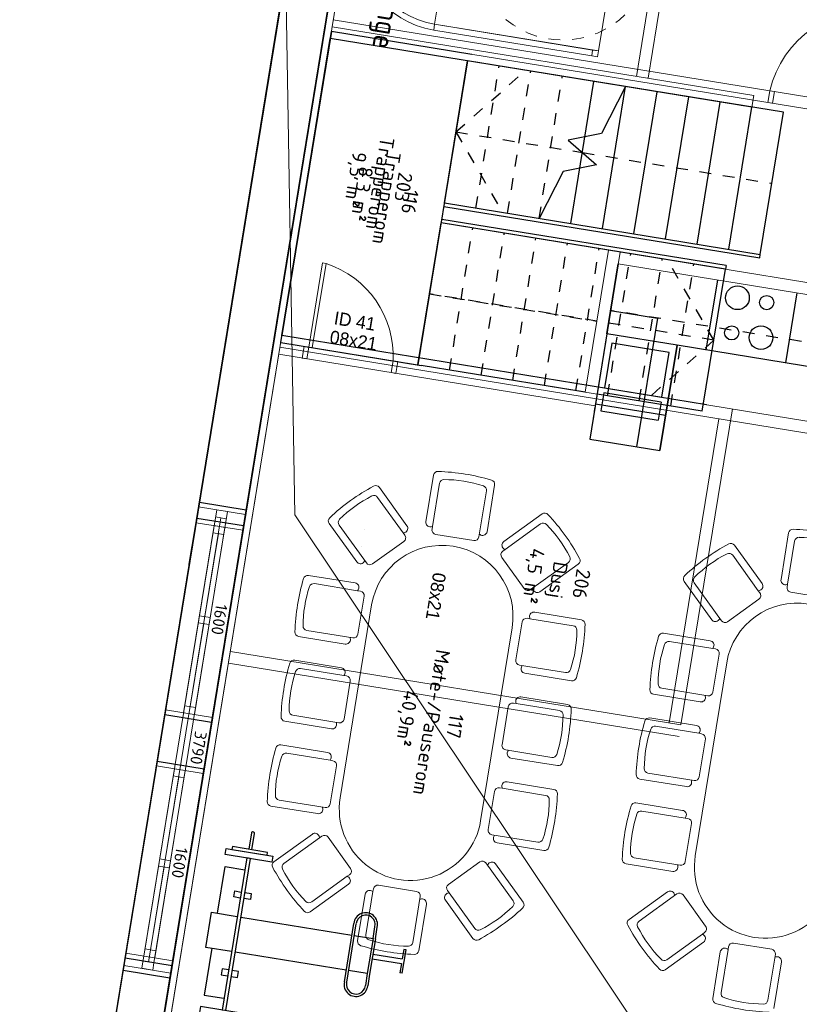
# Model space of a CAD drawing. Header units: metres. Extents: x 0 to 385757, y 0 to 6885278.
# Tile 60 of 108: x 308668.38 to 308674.96, y 6884457.21 to 6884465.52. Entities that reach past the tile are written whole.
import ezdxf

# ---------------------------------------------------------------- set-up
doc = ezdxf.new("R2010")
doc.units = ezdxf.units.M
for name, pattern in [('ACISOTGL', [3, 2, -1]), ('DASHED', [19.05, 12.7, -6.35]), ('HIDDEN', [0.375, 0.25, -0.125])]:
    doc.linetypes.add(name, pattern=pattern)
for name, color, linetype in [('1', 1, 'Continuous'), ('Innredning', 174, 'Continuous'), ('Tekst', 250, 'Continuous')]:
    doc.layers.add(name, color=color, linetype=linetype)
for name, color, linetype, lineweight in [('315-Utstyr for sanitærinstallasjoner', 150, 'Continuous', 9), ('Doors', 5, 'Continuous', 20), ('Fittings_ Innréttingar', 8, 'Continuous', 15), ('inside wall', 1, 'Continuous', 20), ('K--DI---Høydekurve-KURVE', 8, 'Continuous', 9), ('Skjulte linjer', 5, 'HIDDEN', 18), ('Windows', 7, 'Continuous', 20)]:
    doc.layers.add(name, color=color, linetype=linetype, lineweight=lineweight)
doc.styles.get("Standard").update_dxf_attribs({"font": 'isocpeur.ttf'})

# ---------------------------------------------------------------- blocks, each defined once
blk = doc.blocks.new('innerdør 80')
at = {"layer": 'Doors', "color": 5}
for p, q in [((0, 800), (0, 760)), ((100, 800), (0, 800)), ((0, 760), (100, 760)), ((100, 760), (100, 800)), ((0, 40), (100, 40)), ((0, 0), (0, 40)), ((100, 0), (0, 0)), ((100, 70), (100, 40)), ((819.4, 70), (100, 70)), ((100, 40), (100, 0)), ((100, 40), (820, 40)), ((820, 40), (819.4, 70))]:
    blk.add_line(p, q, dxfattribs=at)
blk.add_arc((11.1, -52.8), 817.7, 8.638, 83.755, dxfattribs=at)
blk = doc.blocks.new('1Etasje')
for p, q in [((63069, 484471.4), (63069, 481771.4)), ((64283.9, 484471.4), (63069, 484471.4)), ((64283.9, 481771.4), (64283.9, 484471.4)), ((64283.9, 481771.4), (64283.9, 484471.4)), ((64313.9, 484471.4), (64283.9, 484471.4)), ((64313.9, 481771.4), (64313.9, 484471.4)), ((63069, 484201.4), (63069, 480598.4)), ((64283.9, 484201.4), (63069, 484201.4)), ((63069, 484201.4), (63069, 481771.4)), ((64283.9, 484201.4), (63069, 484201.4)), ((64283.9, 484201.4), (63069, 484201.4)), ((64424.2, 484201.4), (64424.2, 481771.4)), ((64424.2, 484201.4), (64454.2, 484201.4)), ((64283.9, 483931.4), (63069, 483931.4)), ((64283.9, 483931.4), (63069, 483931.4)), ((64283.9, 483661.4), (63069, 483661.4)), ((64283.9, 483661.4), (63069, 483661.4)), ((64283.9, 483391.4), (63069, 483391.4)), ((64283.9, 483391.4), (63069, 483391.4)), ((64454.2, 483201.4), (64454.2, 481771.4)), ((65669, 483201.4), (65669, 481798.4)), ((64283.9, 483121.4), (63069, 483121.4)), ((64283.9, 483121.4), (63069, 483121.4)), ((63069, 483121.4), (63492.4, 482986.4)), ((63492.4, 482986.4), (63592.4, 482717.6)), ((63592.4, 482717.6), (63760.6, 482986.4)), ((63760.6, 482986.4), (63860.6, 482717.6)), ((64283.9, 482851.4), (63069, 482851.4)), ((64283.9, 482851.4), (63069, 482851.4)), ((63860.6, 482717.6), (64283.9, 482581.4)), ((65669, 480598.4), (65669, 481798.4)), ((65669, 480598.4), (65669, 481798.4)), ((63069, 481771.4), (65669, 481771.4)), ((64283.9, 481771.4), (63069, 481771.4)), ((63069, 481771.4), (65669, 481771.4)), ((64283.9, 481771.4), (63069, 481771.4)), ((65669, 481771.4), (64454.2, 481771.4)), ((65669, 481771.4), (64454.2, 481771.4)), ((54889.2, 480538.4), (76539.2, 480538.4)), ((65669, 480598.4), (63069, 480598.4)), ((54489.2, 480138.4), (76539.2, 480138.4))]:
    blk.add_line(p, q)
at = {"transparency": 33554457}
for p, q in [((65669, 484201.4), (64454.2, 484201.4)), ((64454.2, 484201.4), (64454.2, 481771.4)), ((65669, 484201.4), (65669, 483301.4))]:
    blk.add_line(p, q, dxfattribs=at)
at = {"linetype": 'ACISOTGL', "ltscale": 50, "transparency": 33554457}
for p, q in [((65061.6, 484201.4), (64511.6, 483751.4)), ((65061.6, 484201.4), (65061.6, 481771.4)), ((65061.6, 484201.4), (65611.6, 483751.4)), ((65669, 483931.4), (64454.2, 483931.4)), ((65669, 483931.4), (64454.2, 483931.4)), ((65669, 483661.4), (64454.2, 483661.4)), ((65669, 483661.4), (64454.2, 483661.4)), ((65669, 483391.4), (64454.2, 483391.4)), ((65669, 483391.4), (64454.2, 483391.4))]:
    blk.add_line(p, q, dxfattribs=at)
at = {"linetype": 'ACISOTGL', "ltscale": 50}
for p, q in [((65061.6, 481771.4), (65062, 483202)), ((65669, 483121.4), (64454.2, 483121.4)), ((65669, 483121.4), (64454.2, 483121.4)), ((63676.5, 481771.4), (63676.5, 482852)), ((65669, 482851.4), (64454.2, 482851.4)), ((65669, 482851.4), (64454.2, 482851.4)), ((64283.9, 482581.4), (63069, 482581.4)), ((64283.9, 482581.4), (63069, 482581.4)), ((65669, 482581.4), (64454.2, 482581.4)), ((65669, 482581.4), (64454.2, 482581.4)), ((64283.9, 482311.4), (63069, 482311.4)), ((64283.9, 482311.4), (63069, 482311.4)), ((65669, 482311.4), (64454.2, 482311.4)), ((65669, 482311.4), (64454.2, 482311.4)), ((63676.5, 481771.4), (63126.5, 482221.4)), ((63676.5, 481771.4), (64226.5, 482221.4)), ((64283.9, 482041.4), (63069, 482041.4)), ((64283.9, 482041.4), (63069, 482041.4)), ((65669, 482041.4), (64454.2, 482041.4))]:
    blk.add_line(p, q, dxfattribs=at)
at = {"linetype": 'ACISOTGL', "ltscale": 50, "transparency": 33554483}
blk.add_line((65061.6, 483201.4), (65061.6, 481771.4), dxfattribs=at)
at = {"layer": 'Doors', "color": 5}
for p, q in [((63069, 484071), (63069, 484111)), ((65822.5, 483301.4), (65792.5, 483301.4))]:
    blk.add_line(p, q, dxfattribs=at)
at = {"layer": 'Fittings_ Innréttingar'}
for p, q in [((70148.2, 485606.9), (70546.9, 485606.9)), ((70487.2, 485546), (70093.8, 485546)), ((67056.3, 485508.5), (67056.3, 485183.2)), ((70056.3, 485508.5), (70056.3, 485183.2)), ((66995.4, 485145.7), (66625.4, 485145.7)), ((67018.8, 485145.7), (66995.4, 485145.7)), ((70093.8, 485145.7), (70117.3, 485145.7)), ((70117.3, 485145.7), (70487.2, 485145.7)), ((66565.7, 485084.7), (66964.5, 485084.7)), ((70546.9, 485084.7), (70148.2, 485084.7)), ((66741.5, 484650.2), (67023.5, 484932.2)), ((67088.4, 484911), (66826.8, 484649.4)), ((67105, 484927.5), (67088.4, 484911)), ((67388, 484697.5), (67158, 484927.5)), ((69724.7, 484697.5), (69954.7, 484927.5)), ((70007.7, 484927.5), (70024.3, 484911)), ((70024.3, 484911), (70285.9, 484649.4)), ((70371.2, 484650.2), (70089.2, 484932.2)), ((67731.3, 484745.8), (69381.3, 484745.8)), ((67109.8, 484366.3), (67388, 484644.5)), ((67631.2, 484633.3), (67631.2, 484609.9)), ((67631.2, 484609.9), (67631.2, 484239.9)), ((67994, 484670.8), (67668.7, 484670.8)), ((68031.5, 484239.9), (68031.5, 484633.3)), ((68356.2, 484633.3), (68356.2, 484609.9)), ((68356.2, 484609.9), (68356.2, 484239.9)), ((68719, 484670.8), (68393.7, 484670.8)), ((68756.5, 484239.9), (68756.5, 484633.3)), ((69081.2, 484633.3), (69081.2, 484609.9)), ((69081.2, 484609.9), (69081.2, 484239.9)), ((69444, 484670.8), (69118.7, 484670.8)), ((69481.5, 484239.9), (69481.5, 484633.3)), ((70002.8, 484366.3), (69724.7, 484644.5)), ((67392.7, 484563), (67110.7, 484281)), ((67570.3, 484180.2), (67570.3, 484579)), ((68092.4, 484579), (68092.4, 484180.2)), ((68295.3, 484180.2), (68295.3, 484579)), ((68817.4, 484579), (68817.4, 484180.2)), ((69020.3, 484180.2), (69020.3, 484579)), ((69542.4, 484579), (69542.4, 484180.2)), ((69720, 484563), (70002, 484281)), ((67570.3, 483477.2), (67570.3, 483078.4)), ((68092.4, 483078.4), (68092.4, 483477.2)), ((68295.3, 483477.2), (68295.3, 483078.4)), ((68817.4, 483078.4), (68817.4, 483477.2)), ((69020.3, 483477.2), (69020.3, 483078.4)), ((69542.4, 483078.4), (69542.4, 483477.2)), ((67392.7, 483094.4), (67110.7, 483376.4)), ((67631.2, 483047.5), (67631.2, 483417.5)), ((68031.5, 483417.5), (68031.5, 483024.1)), ((68356.2, 483047.5), (68356.2, 483417.5)), ((68756.5, 483417.5), (68756.5, 483024.1)), ((69081.2, 483047.5), (69081.2, 483417.5)), ((69481.5, 483417.5), (69481.5, 483024.1)), ((69720, 483094.4), (70002, 483376.4)), ((67109.8, 483291.1), (67388, 483012.9)), ((70002.8, 483291.1), (69724.7, 483012.9)), ((67631.2, 483024.1), (67631.2, 483047.5)), ((68356.2, 483024.1), (68356.2, 483047.5)), ((69081.2, 483024.1), (69081.2, 483047.5)), ((66741.5, 483007.2), (67023.5, 482725.2)), ((67088.4, 482746.4), (66826.8, 483008)), ((67388, 482959.9), (67158, 482729.9)), ((67994, 482986.6), (67668.7, 482986.6)), ((68719, 482986.6), (68393.7, 482986.6)), ((69444, 482986.6), (69118.7, 482986.6)), ((69724.7, 482959.9), (69954.7, 482729.9)), ((70024.3, 482746.4), (70285.9, 483008)), ((70371.2, 483007.2), (70089.2, 482725.2)), ((69381.3, 482911.6), (67731.3, 482911.6)), ((67105, 482729.9), (67088.4, 482746.4)), ((70007.7, 482729.9), (70024.3, 482746.4)), ((66964.5, 482572.6), (66565.7, 482572.6)), ((70148.2, 482572.6), (70546.9, 482572.6)), ((66625.4, 482511.7), (67018.8, 482511.7)), ((67056.3, 482474.2), (67056.3, 482148.9)), ((70056.3, 482474.2), (70056.3, 482148.9)), ((70487.2, 482511.7), (70093.8, 482511.7)), ((66565.7, 482050.5), (66964.5, 482050.5)), ((66995.4, 482111.4), (66625.4, 482111.4)), ((67018.8, 482111.4), (66995.4, 482111.4)), ((70093.8, 482111.4), (70117.3, 482111.4)), ((70117.3, 482111.4), (70487.2, 482111.4)), ((70546.9, 482050.5), (70148.2, 482050.5)), ((66741.5, 481616), (67023.5, 481898)), ((67088.4, 481876.7), (66826.8, 481615.1)), ((67105, 481893.3), (67088.4, 481876.7)), ((67388, 481663.3), (67158, 481893.3)), ((69724.7, 481663.3), (69954.7, 481893.3)), ((70007.7, 481893.3), (70024.3, 481876.7)), ((70024.3, 481876.7), (70285.9, 481615.1)), ((70371.2, 481616), (70089.2, 481898)), ((67731.3, 481711.6), (69381.3, 481711.6)), ((67994, 481636.6), (67668.7, 481636.6)), ((68719, 481636.6), (68393.7, 481636.6)), ((69444, 481636.6), (69118.7, 481636.6)), ((67109.8, 481332.1), (67388, 481610.2)), ((67570.3, 481146), (67570.3, 481544.7)), ((67631.2, 481599.1), (67631.2, 481575.6)), ((67631.2, 481575.6), (67631.2, 481205.7)), ((68031.5, 481205.7), (68031.5, 481599.1)), ((68092.4, 481544.7), (68092.4, 481146)), ((68295.3, 481146), (68295.3, 481544.7)), ((68356.2, 481599.1), (68356.2, 481575.6)), ((68356.2, 481575.6), (68356.2, 481205.7)), ((68756.5, 481205.7), (68756.5, 481599.1)), ((68817.4, 481544.7), (68817.4, 481146)), ((69020.3, 481146), (69020.3, 481544.7)), ((69081.2, 481599.1), (69081.2, 481575.6)), ((69081.2, 481575.6), (69081.2, 481205.7)), ((69481.5, 481205.7), (69481.5, 481599.1)), ((69542.4, 481544.7), (69542.4, 481146)), ((70002.8, 481332.1), (69724.7, 481610.2)), ((67392.7, 481528.7), (67110.7, 481246.8)), ((69720, 481528.7), (70002, 481246.8))]:
    blk.add_line(p, q, dxfattribs=at)
for centre, radius, start, end in [((67731.3, 485345.8), 600, 90, 270), ((69381.3, 485345.8), 600, 270, 90), ((70148.2, 485569.4), 37.5, 90, 194.46981), ((68341.2, 485345.8), 1827, 172.82279, 187.17721), ((70093.8, 485508.5), 37.5, 90, 180), ((70175.4, 485576.4), 65.6, 194.46981, 207.6573), ((70487.2, 485508.5), 37.5, 8.99689, 90), ((68771.5, 485345.8), 1827, 352.82279, 7.17721), ((67652.7, 485345.8), 1077.5, 171.00311, 188.99689), ((69460, 485345.8), 1077.5, 351.00311, 8.99689), ((66565.7, 485122.2), 37.5, 187.17721, 270), ((66625.4, 485183.2), 37.5, 188.99689, 270), ((66964.5, 485122.2), 37.5, 270, 14.46981), ((66937.3, 485115.2), 65.6, 14.46981, 27.6573), ((67018.8, 485183.2), 37.5, 270, 0), ((70093.8, 485183.2), 37.5, 180, 270), ((70148.2, 485122.2), 37.5, 165.53019, 270), ((70175.4, 485115.2), 65.6, 152.3427, 165.53019), ((70487.2, 485183.2), 37.5, 270, 351.00311), ((70546.9, 485122.2), 37.5, 270, 352.82279), ((67050, 484905.7), 37.5, 30.53019, 135), ((70062.7, 484905.7), 37.5, 45, 149.46981), ((67025.8, 484891.4), 65.6, 17.3427, 30.53019), ((67131.5, 484901), 37.5, 45, 135), ((69981.2, 484901), 37.5, 45, 135), ((70086.9, 484891.4), 65.6, 149.46981, 162.6573), ((67361.5, 484671), 37.5, 315, 45), ((69751.2, 484671), 37.5, 135, 225), ((66768, 484623.7), 37.5, 135, 217.82279), ((66853.3, 484622.8), 37.5, 135, 216.00311), ((67351.9, 484565.3), 65.6, 59.46981, 72.6573), ((67366.2, 484589.5), 37.5, 315, 59.46981), ((67607.8, 484579), 37.5, 75.53019, 180), ((67600.7, 484551.7), 65.6, 62.3427, 75.53019), ((67668.7, 484633.3), 37.5, 90, 180), ((67994, 484633.3), 37.5, 0, 90), ((68061.9, 484551.7), 65.6, 104.46981, 117.6573), ((68054.9, 484579), 37.5, 0, 104.46981), ((68332.8, 484579), 37.5, 75.53019, 180), ((68325.7, 484551.7), 65.6, 62.3427, 75.53019), ((68393.7, 484633.3), 37.5, 90, 180), ((68719, 484633.3), 37.5, 0, 90), ((68786.9, 484551.7), 65.6, 104.46981, 117.6573), ((68779.9, 484579), 37.5, 0, 104.46981), ((69057.8, 484579), 37.5, 75.53019, 180), ((69050.7, 484551.7), 65.6, 62.3427, 75.53019), ((69118.7, 484633.3), 37.5, 90, 180), ((69444, 484633.3), 37.5, 0, 90), ((69511.9, 484551.7), 65.6, 104.46981, 117.6573), ((69504.9, 484579), 37.5, 0, 104.46981), ((69746.5, 484589.5), 37.5, 120.53019, 225), ((69760.8, 484565.3), 65.6, 107.3427, 120.53019), ((70259.3, 484622.8), 37.5, 323.99689, 45), ((70344.7, 484623.7), 37.5, 322.17721, 45), ((68181.5, 485721.1), 1827, 217.82279, 232.17721), ((67694.7, 485234.2), 1077.5, 216.00311, 233.99689), ((69418, 485234.2), 1077.5, 306.00311, 323.99689), ((68931.1, 485721.1), 1827, 307.82279, 322.17721), ((67083.3, 484392.8), 37.5, 233.99689, 315), ((70029.3, 484392.8), 37.5, 225, 306.00311), ((67084.2, 484307.5), 37.5, 232.17721, 315), ((70028.5, 484307.5), 37.5, 225, 307.82279), ((67668.7, 484239.9), 37.5, 180, 261.00311), ((67831.3, 485267.1), 1077.5, 261.00311, 278.99689), ((67994, 484239.9), 37.5, 278.99689, 0), ((68393.7, 484239.9), 37.5, 180, 261.00311), ((68556.3, 485267.1), 1077.5, 261.00311, 278.99689), ((68719, 484239.9), 37.5, 278.99689, 0), ((69118.7, 484239.9), 37.5, 180, 261.00311), ((69281.3, 485267.1), 1077.5, 261.00311, 278.99689), ((69444, 484239.9), 37.5, 278.99689, 0), ((67607.8, 484180.2), 37.5, 180, 262.82279), ((67831.3, 485955.7), 1827, 262.82279, 277.17721), ((68054.9, 484180.2), 37.5, 277.17721, 0), ((68332.8, 484180.2), 37.5, 180, 262.82279), ((68556.3, 485955.7), 1827, 262.82279, 277.17721), ((68779.9, 484180.2), 37.5, 277.17721, 0), ((69057.8, 484180.2), 37.5, 180, 262.82279), ((69281.3, 485955.7), 1827, 262.82279, 277.17721), ((69504.9, 484180.2), 37.5, 277.17721, 0), ((67831.3, 481701.7), 1827, 82.82279, 97.17721), ((68556.3, 481701.7), 1827, 82.82279, 97.17721), ((69281.3, 481701.7), 1827, 82.82279, 97.17721), ((67607.8, 483477.2), 37.5, 97.17721, 180), ((67668.7, 483417.5), 37.5, 98.99689, 180), ((67831.3, 482390.2), 1077.5, 81.00311, 98.99689), ((67994, 483417.5), 37.5, 0, 81.00311), ((68054.9, 483477.2), 37.5, 0, 82.82279), ((68332.8, 483477.2), 37.5, 97.17721, 180), ((68393.7, 483417.5), 37.5, 98.99689, 180), ((68556.3, 482390.2), 1077.5, 81.00311, 98.99689), ((68719, 483417.5), 37.5, 0, 81.00311), ((68779.9, 483477.2), 37.5, 0, 82.82279), ((69057.8, 483477.2), 37.5, 97.17721, 180), ((69118.7, 483417.5), 37.5, 98.99689, 180), ((69281.3, 482390.2), 1077.5, 81.00311, 98.99689), ((69444, 483417.5), 37.5, 0, 81.00311), ((69504.9, 483477.2), 37.5, 0, 82.82279), ((68181.5, 481936.3), 1827, 127.82279, 142.17721), ((67084.2, 483349.9), 37.5, 45, 127.82279), ((70028.5, 483349.9), 37.5, 52.17721, 135), ((68931.1, 481936.3), 1827, 37.82279, 52.17721), ((67694.7, 482423.2), 1077.5, 126.00311, 143.99689), ((67083.3, 483264.5), 37.5, 45, 126.00311), ((70029.3, 483264.5), 37.5, 53.99689, 135), ((69418, 482423.2), 1077.5, 36.00311, 53.99689), ((66768, 483033.7), 37.5, 142.17721, 225), ((66853.3, 483034.5), 37.5, 143.99689, 225), ((67351.9, 483092.1), 65.6, 287.3427, 300.53019), ((67366.2, 483067.9), 37.5, 300.53019, 45), ((67607.8, 483078.4), 37.5, 180, 284.46981), ((67600.7, 483105.6), 65.6, 284.46981, 297.6573), ((68061.9, 483105.6), 65.6, 242.3427, 255.53019), ((68054.9, 483078.4), 37.5, 255.53019, 0), ((68332.8, 483078.4), 37.5, 180, 284.46981), ((68325.7, 483105.6), 65.6, 284.46981, 297.6573), ((68786.9, 483105.6), 65.6, 242.3427, 255.53019), ((68779.9, 483078.4), 37.5, 255.53019, 0), ((69057.8, 483078.4), 37.5, 180, 284.46981), ((69050.7, 483105.6), 65.6, 284.46981, 297.6573), ((69511.9, 483105.6), 65.6, 242.3427, 255.53019), ((69504.9, 483078.4), 37.5, 255.53019, 0), ((69746.5, 483067.9), 37.5, 135, 239.46981), ((69760.8, 483092.1), 65.6, 239.46981, 252.6573), ((70259.3, 483034.5), 37.5, 315, 36.00311), ((70344.7, 483033.7), 37.5, 315, 37.82279), ((67361.5, 482986.4), 37.5, 315, 45), ((67668.7, 483024.1), 37.5, 180, 270), ((67994, 483024.1), 37.5, 270, 0), ((68393.7, 483024.1), 37.5, 180, 270), ((68719, 483024.1), 37.5, 270, 0), ((69118.7, 483024.1), 37.5, 180, 270), ((69444, 483024.1), 37.5, 270, 0), ((69751.2, 482986.4), 37.5, 135, 225), ((67731.3, 482311.6), 600, 90, 270), ((69381.3, 482311.6), 600, 270, 90), ((67050, 482751.7), 37.5, 225, 329.46981), ((67025.8, 482766), 65.6, 329.46981, 342.6573), ((67131.5, 482756.4), 37.5, 225, 315), ((69981.2, 482756.4), 37.5, 225, 315), ((70086.9, 482766), 65.6, 197.3427, 210.53019), ((70062.7, 482751.7), 37.5, 210.53019, 315), ((68341.2, 482311.6), 1827, 172.82279, 187.17721), ((66565.7, 482535.1), 37.5, 90, 172.82279), ((66964.5, 482535.1), 37.5, 345.53019, 90), ((70148.2, 482535.1), 37.5, 90, 194.46981), ((70546.9, 482535.1), 37.5, 7.17721, 90), ((68771.5, 482311.6), 1827, 352.82279, 7.17721), ((67652.7, 482311.6), 1077.5, 171.00311, 188.99689), ((66625.4, 482474.2), 37.5, 90, 171.00311), ((66937.3, 482542.2), 65.6, 332.3427, 345.53019), ((67018.8, 482474.2), 37.5, 0, 90), ((70093.8, 482474.2), 37.5, 90, 180), ((70175.4, 482542.2), 65.6, 194.46981, 207.6573), ((70487.2, 482474.2), 37.5, 8.99689, 90), ((69460, 482311.6), 1077.5, 351.00311, 8.99689), ((66625.4, 482148.9), 37.5, 188.99689, 270), ((67018.8, 482148.9), 37.5, 270, 0), ((70093.8, 482148.9), 37.5, 180, 270), ((70487.2, 482148.9), 37.5, 270, 351.00311), ((66565.7, 482088), 37.5, 187.17721, 270), ((66964.5, 482088), 37.5, 270, 14.46981), ((66937.3, 482081), 65.6, 14.46981, 27.6573), ((70148.2, 482088), 37.5, 165.53019, 270), ((70175.4, 482081), 65.6, 152.3427, 165.53019), ((70546.9, 482088), 37.5, 270, 352.82279), ((67050, 481871.4), 37.5, 30.53019, 135), ((67025.8, 481857.1), 65.6, 17.3427, 30.53019), ((67131.5, 481866.8), 37.5, 45, 135), ((69981.2, 481866.8), 37.5, 45, 135), ((70086.9, 481857.1), 65.6, 149.46981, 162.6573), ((70062.7, 481871.4), 37.5, 45, 149.46981), ((67361.5, 481636.8), 37.5, 315, 45), ((67668.7, 481599.1), 37.5, 90, 180), ((67994, 481599.1), 37.5, 0, 90), ((68393.7, 481599.1), 37.5, 90, 180), ((68719, 481599.1), 37.5, 0, 90), ((69118.7, 481599.1), 37.5, 90, 180), ((69444, 481599.1), 37.5, 0, 90), ((69751.2, 481636.8), 37.5, 135, 225), ((66768, 481589.5), 37.5, 135, 217.82279), ((68181.5, 482686.8), 1827, 217.82279, 232.17721), ((66853.3, 481588.6), 37.5, 135, 216.00311), ((67694.7, 482199.9), 1077.5, 216.00311, 233.99689), ((67351.9, 481531), 65.6, 59.46981, 72.6573), ((67366.2, 481555.3), 37.5, 315, 59.46981), ((67607.8, 481544.7), 37.5, 75.53019, 180), ((67600.7, 481517.5), 65.6, 62.3427, 75.53019), ((68061.9, 481517.5), 65.6, 104.46981, 117.6573), ((68054.9, 481544.7), 37.5, 0, 104.46981), ((68332.8, 481544.7), 37.5, 75.53019, 180), ((68325.7, 481517.5), 65.6, 62.3427, 75.53019), ((68786.9, 481517.5), 65.6, 104.46981, 117.6573), ((68779.9, 481544.7), 37.5, 0, 104.46981), ((69057.8, 481544.7), 37.5, 75.53019, 180), ((69050.7, 481517.5), 65.6, 62.3427, 75.53019), ((69511.9, 481517.5), 65.6, 104.46981, 117.6573), ((69504.9, 481544.7), 37.5, 0, 104.46981), ((69746.5, 481555.3), 37.5, 120.53019, 225), ((69760.8, 481531), 65.6, 107.3427, 120.53019), ((69418, 482199.9), 1077.5, 306.00311, 323.99689), ((68931.1, 482686.8), 1827, 307.82279, 322.17721), ((70259.3, 481588.6), 37.5, 323.99689, 45), ((70344.7, 481589.5), 37.5, 322.17721, 45), ((67083.3, 481358.6), 37.5, 233.99689, 315), ((70029.3, 481358.6), 37.5, 225, 306.00311), ((67084.2, 481273.3), 37.5, 232.17721, 315), ((67668.7, 481205.7), 37.5, 180, 261.00311), ((67994, 481205.7), 37.5, 278.99689, 0), ((68393.7, 481205.7), 37.5, 180, 261.00311), ((68719, 481205.7), 37.5, 278.99689, 0), ((69118.7, 481205.7), 37.5, 180, 261.00311), ((69444, 481205.7), 37.5, 278.99689, 0), ((70028.5, 481273.3), 37.5, 225, 307.82279), ((67607.8, 481146), 37.5, 180, 262.82279), ((67831.3, 482232.9), 1077.5, 261.00311, 278.99689), ((68054.9, 481146), 37.5, 277.17721, 0), ((68332.8, 481146), 37.5, 180, 262.82279), ((68556.3, 482232.9), 1077.5, 261.00311, 278.99689), ((68779.9, 481146), 37.5, 277.17721, 0), ((69057.8, 481146), 37.5, 180, 262.82279), ((69281.3, 482232.9), 1077.5, 261.00311, 278.99689), ((69504.9, 481146), 37.5, 277.17721, 0), ((67831.3, 482921.4), 1827, 262.82279, 277.17721), ((68556.3, 482921.4), 1827, 262.82279, 277.17721), ((69281.3, 482921.4), 1827, 262.82279, 277.17721)]:
    blk.add_arc(centre, radius, start, end, dxfattribs=at)
at = {"layer": 'Innredning'}
for p, q in [((65154, 485731.4), (65154, 483901.4)), ((65154, 484831.4), (64554.2, 484831.4)), ((65154, 484151.4), (64554.3, 484151.4)), ((65154, 483901.4), (66054, 483901.4)), ((65154, 483901.4), (65154, 483301.4)), ((65754, 483901.4), (65754, 483301.4)), ((65607.2, 483846.4), (65224.7, 483846.4)), ((65224.7, 483846.4), (65224.7, 483356.3)), ((65607.2, 483356.3), (65607.2, 483846.4)), ((65650.4, 483846.4), (65804, 483846.4)), ((65650.4, 483846.4), (65650.4, 483356.3)), ((65804, 483356.3), (65804, 483846.4)), ((64954.1, 483301.4), (64954.1, 483701.4)), ((64954.1, 483701.4), (66054, 483701.4)), ((65154, 483301.4), (64554.2, 483301.4)), ((64554.2, 483301.4), (66054, 483301.4)), ((65154, 483301.4), (65154, 483301.4)), ((65224.7, 483356.3), (65607.2, 483356.3)), ((65650.4, 483356.3), (65804, 483356.3))]:
    blk.add_line(p, q, dxfattribs=at)
at = {"layer": 'Innredning', "linetype": 'DASHED'}
blk.add_line((64954.1, 485131.4), (64954.1, 483301.4), dxfattribs=at)
at = {"layer": 'Innredning'}
blk.add_lwpolyline([(65154, 483901.4), (65154, 483301.4), (66054, 483301.4), (66054, 483901.4)], close=True, dxfattribs=at)
for centre, radius in [((64676.7, 484589.7), 60), ((64976.7, 484589.7), 100), ((64676.7, 484339.7), 100), ((64976.7, 484339.7), 60)]:
    blk.add_circle(centre, radius, dxfattribs=at)
at = {"layer": 'inside wall'}
for p, q in [((64454.2, 483201.4), (64454.2, 487098.1)), ((64554.2, 483301.4), (64554.2, 487098.1)), ((62969, 484201.4), (62969, 480598.4)), ((63069, 484201.4), (62969, 484201.4)), ((54949.2, 483298.4), (62969, 483298.4)), ((65769, 483301.4), (64454.2, 483301.4)), ((65669, 483301.4), (65669, 480598.4)), ((65769, 483301.4), (65769, 480598.4)), ((57549.2, 483198.4), (62969, 483198.4)), ((65669, 483201.4), (64454.2, 483201.4)), ((62869, 481586.4), (62869, 481586.4)), ((54949.2, 480598.4), (76139.2, 480598.4))]:
    blk.add_line(p, q, dxfattribs=at)
at = {"layer": 'Skjulte linjer', "lineweight": -2}
blk.add_line((63676.5, 482852), (63676.5, 484471.4), dxfattribs=at)
at = {"layer": 'Skjulte linjer'}
blk.add_circle((62025.8, 482416.4), 750, dxfattribs=at)
at = {"layer": 'Windows', "color": 7, "lineweight": -2}
for p, q in [((67244, 480138.4), (67244, 480538.4)), ((68924, 480138.4), (68924, 480538.4)), ((69324, 480138.4), (69324, 480538.4)), ((71004, 480138.4), (71004, 480538.4))]:
    blk.add_line(p, q, dxfattribs=at)
at = {"layer": 'Windows'}
for p, q in [((67244, 480538.4), (68924, 480538.4)), ((67284, 480138.4), (67284, 480538.4)), ((68884, 480138.4), (68884, 480538.4)), ((69324, 480538.4), (71004, 480538.4)), ((69364, 480138.4), (69364, 480538.4)), ((70964, 480138.4), (70964, 480538.4)), ((68884, 480384.4), (67284, 480384.4)), ((67284, 480384.4), (67284, 480292.4)), ((67344.5, 480384.4), (67344.5, 480292.4)), ((68053.8, 480384.4), (68053.8, 480292.4)), ((68114.3, 480292.4), (68114.3, 480384.4)), ((68823.5, 480384.4), (68823.5, 480292.4)), ((68884, 480384.4), (68823.5, 480384.4)), ((68823.5, 480384.4), (68884, 480384.4)), ((68884, 480292.4), (68884, 480384.4)), ((70964, 480384.4), (69364, 480384.4)), ((69364, 480384.4), (69364, 480292.4)), ((69424.5, 480384.4), (69424.5, 480292.4)), ((70133.8, 480384.4), (70133.8, 480292.4)), ((70194.3, 480292.4), (70194.3, 480384.4)), ((70903.5, 480384.4), (70903.5, 480292.4)), ((70964, 480384.4), (70903.5, 480384.4)), ((70903.5, 480384.4), (70964, 480384.4)), ((70964, 480292.4), (70964, 480384.4)), ((67284, 480292.4), (68884, 480292.4)), ((68053.8, 480338.4), (67344.5, 480338.4)), ((68823.5, 480338.4), (68114.3, 480338.4)), ((69364, 480292.4), (70964, 480292.4)), ((70133.8, 480338.4), (69424.5, 480338.4)), ((70903.5, 480338.4), (70194.3, 480338.4)), ((67244, 480138.4), (68924, 480138.4)), ((69324, 480138.4), (71004, 480138.4))]:
    blk.add_line(p, q, dxfattribs=at)
at = {"linetype": 'DASHED', "xscale": -1}
blk.add_blockref('innerdør 80', (65769, 480798.4), dxfattribs=at)
at = {"layer": 'Doors', "color": 5, "char_height": 110, "attachment_point": 1, "rotation": 90}
for s, insert, width in [('{\\fComic Sans MS|b0|i0|c0|p66;08x21}', (65497.5, 481001.1), 286.702), ('\\fComic Sans MS|b0|i0;ID 41', (65334, 481011.1), 444.552)]:
    blk.add_mtext(s, dxfattribs=dict(at, insert=insert, width=width))
at = {"layer": 'Tekst', "char_height": 120, "attachment_point": 1}
for s, width, insert in [('\\pxqc;117\\PMøte-/Pauserom\\P40,9m{\\H1.08333x;²}', 1455.513, (67900, 482630)), ('\\pxqc;116\\PTrapperom\\P8,3 m{\\H1.08333x;²}', 863.069, (63889.9, 481543.3))]:
    blk.add_mtext_dynamic_manual_height_columns(s, width=width, gutter_width=500, heights=[0], dxfattribs=dict(at, insert=insert))
at = {"layer": 'Windows', "char_height": 100, "attachment_point": 1}
for insert in [(67929, 480513.4), (70009, 480513.4)]:
    blk.add_mtext_dynamic_manual_height_columns('1600', width=10, gutter_width=500, heights=[0], dxfattribs=dict(at, insert=insert))
blk = doc.blocks.new('Kjeller56456456')
for points in [[(6776.2, 495138.4), (28826.2, 495138.4), (28826.2, 480138.4), (6776.2, 480138.4)], [(7176.2, 494738.4), (28426.2, 494738.4), (28426.2, 480538.4), (7176.2, 480538.4)]]:
    blk.add_lwpolyline(points, close=True)
at = {"layer": '1'}
for p in [(19756.1, 480138.4), (19926.1, 480138.4)]:
    blk.add_line(p, (19606.1, 480138.4), dxfattribs=at)
at = {"layer": 'Windows'}
for p, q in [((19396.1, 480538.4), (23396.1, 480538.4)), ((19436.1, 480138.4), (19436.1, 480538.4)), ((23356.1, 480138.4), (23356.1, 480538.4)), ((23356.1, 480538.4), (23356.1, 480138.4)), ((23295.6, 480384.4), (19436.1, 480384.4)), ((19436.1, 480384.4), (19436.1, 480292.4)), ((19496.6, 480384.4), (19496.6, 480292.4)), ((23295.6, 480384.4), (23295.6, 480292.4)), ((23356.1, 480384.4), (23295.6, 480384.4)), ((23295.6, 480384.4), (23356.1, 480384.4)), ((23356.1, 480292.4), (23356.1, 480384.4)), ((19436.1, 480292.4), (23356.1, 480292.4)), ((23295.6, 480338.4), (19496.6, 480338.4)), ((19396.1, 480138.4), (23396.1, 480138.4)), ((19756.1, 480138.4), (20636.1, 480138.4))]:
    blk.add_line(p, q, dxfattribs=at)
at = {"layer": 'Windows', "color": 7, "lineweight": -2}
for p, q in [((19396.1, 480138.4), (19396.1, 480538.4)), ((23396.1, 480138.4), (23396.1, 480538.4))]:
    blk.add_line(p, q, dxfattribs=at)
at = {"layer": '315-Utstyr for sanitærinstallasjoner', "width": 0.9}
blk.add_text('el-skap avlaupspumpestasjon, tilbakeslagssikring klasse 5 med spyleslange', height=180, dxfattribs=at).set_placement((7710, 480960))
at = {"layer": 'Windows', "insert": (21301.1, 480513.4), "char_height": 100, "attachment_point": 1}
blk.add_mtext_dynamic_manual_height_columns('3790', width=10, gutter_width=500, heights=[0], dxfattribs=at)
blk = doc.blocks.new('A$C00400F56')
for p, q in [((50, 2150), (0, 2150)), ((0, 2150), (0, 2100)), ((1400, 2100), (0, 2100)), ((0, 2100), (0, 1400)), ((0, 2100), (50, 2100)), ((1400, 2150), (50, 2150)), ((50, 2150), (50, 2100)), ((50, 2100), (50, 2150)), ((50, 2100), (1400, 2100)), ((1400, 2150), (1400, 2100)), ((1400, 2100), (1400, 2150)), ((1400, 2100), (1400, 1400)), ((1400, 1400), (1400, 2100)), ((0, 1400), (1400, 1400)), ((1400, 1400), (2100, 1400)), ((1400, 0), (1400, 1400)), ((1400, 1400), (2100, 1400)), ((2100, 1400), (2100, 0)), ((2100, 1400), (2150, 1400)), ((2100, 50), (2100, 1400)), ((2100, 1400), (2150, 1400)), ((2150, 1400), (2150, 50)), ((763.2, 1129.1), (616.3, 982.1)), ((645.2, 953.2), (792.1, 1100.1)), ((830.6, 1138.6), (777.8, 1085.8)), ((616.3, 982.1), (645.2, 953.2)), ((1100.2, 791.6), (953.8, 645.3)), ((982.8, 616.3), (1129.7, 763.2)), ((1137.7, 829.1), (1085.6, 777)), ((953.8, 645.3), (982.8, 616.3)), ((2100, 50), (2150, 50)), ((2100, 0), (2100, 50)), ((2150, 50), (2100, 50)), ((2150, 50), (2150, 0)), ((2100, 0), (1400, 0)), ((2150, 0), (2100, 0))]:
    blk.add_line(p, q)
at = {"linetype": 'Continuous'}
for p, q in [((763.2, 1129.1), (792.1, 1100.1)), ((1100.6, 792.3), (1129.7, 763.2))]:
    blk.add_line(p, q, dxfattribs=at)
for centre, radius, start, end in [((1400, 1400), 750, 0, 90), ((1400, 1400), 700, 0, 90), ((1400, 1400), 700, 0, 90), ((700.1, 955.3), 54.9, 182.1618, 222.57171), ((955.9, 700.1), 54.9, 225.72261, 267.8382)]:
    blk.add_arc(centre, radius, start, end)
for centre, radius, start, end in [((887.3, 1043.7), 110.6, 49.0766, 120.83344), ((-131.5, -131.5), 1665.8, 40.9234, 49.0766), ((637.1, 867.7), 55.3, 35.24779, 215.10116), ((1043.7, 887.3), 110.6, 328.25658, 40.9234), ((625.5, 850), 36.2, 40.08724, 205.32125), ((1292.4, 1292.4), 836.2, 213.08993, 236.91007), ((1295.8, 1290.8), 766.3, 213.01124, 236.98876), ((1437.7, 1411.6), 912.7, 214.12864, 223.84333), ((1411.6, 1437.7), 912.7, 226.15667, 235.87136), ((867.7, 637), 55.3, 234.89884, 54.75221), ((855.7, 621.3), 35.2, 229.91276, 49.91276)]:
    blk.add_arc(centre, radius, start, end, dxfattribs=at)
blk = doc.blocks.new('Innedør')
at = {"layer": 'Doors', "color": 5}
for p, q in [((-256423.6, -97064.4), (-256423.6, -97024.4)), ((-256423.6, -97024.4), (-256323.6, -97024.4)), ((-256323.6, -97024.4), (-256323.6, -97064.4)), ((-256323.6, -97064.4), (-256423.6, -97064.4)), ((-256423.6, -97884.4), (-257243.6, -97884.4)), ((-257243, -97854.4), (-256423.6, -97854.4)), ((-256423.6, -97854.4), (-256423.6, -97884.4)), ((-256323.6, -97884.4), (-256423.6, -97884.4)), ((-256423.6, -97884.4), (-256423.6, -97924.4)), ((-256323.6, -97924.4), (-256323.6, -97884.4)), ((-256423.6, -97924.4), (-256323.6, -97924.4))]:
    blk.add_line(p, q, dxfattribs=at)
blk.add_arc((-256362.7, -97903.4), 881.1, 93.96337, 178.76448, dxfattribs=at)
blk = doc.blocks.new('A$C0D0E5E3C')
for p, q in [((725, 1670), (1025, 1670)), ((725, 1450), (725, 1670)), ((1025, 1670), (1025, 1450)), ((150, 1285), (150, 1585)), ((150, 1585), (175, 1585)), ((175, 1635), (175, 1235)), ((225, 1635), (175, 1635)), ((175, 1585), (175, 1285)), ((225, 1235), (225, 1635)), ((725, 1620), (325, 1620)), ((325, 1620), (325, 1450)), ((1025, 1620), (1425, 1620)), ((1425, 1620), (1425, 1450)), ((1525, 1235), (1525, 1635)), ((1525, 1635), (1575, 1635)), ((1575, 1635), (1575, 1235)), ((1600, 1585), (1575, 1585)), ((1575, 1585), (1575, 1285)), ((1600, 1285), (1600, 1585)), ((515.9, 1505.1), (515.9, 1450)), ((567.2, 1505.1), (515.9, 1505.1)), ((567.2, 1450), (567.2, 1505.1)), ((1182.8, 1505.1), (1234.1, 1505.1)), ((1182.8, 1450), (1182.8, 1505.1)), ((1234.1, 1505.1), (1234.1, 1450)), ((0, 1430), (0, 1435)), ((10, 1445), (150, 1445)), ((150, 1420), (10, 1420)), ((1525, 1450), (225, 1450)), ((225, 1420), (225, 1450)), ((1525, 1420), (225, 1420)), ((515.9, 1420), (515.9, 1364.1)), ((567.2, 1364.1), (567.2, 1420)), ((725, 470), (725, 1420)), ((1025, 1420), (1025, 470)), ((1182.8, 1364.1), (1182.8, 1420)), ((1234.1, 1420), (1234.1, 1364.1)), ((1525, 1420), (1525, 1450)), ((1740, 1445), (1600, 1445)), ((1600, 1420), (1740, 1420)), ((1750, 1430), (1750, 1435)), ((515.9, 1364.1), (567.2, 1364.1)), ((1234.1, 1364.1), (1182.8, 1364.1)), ((175, 1285), (150, 1285)), ((1575, 1285), (1600, 1285)), ((175, 1235), (225, 1235)), ((1575, 1235), (1525, 1235)), ((625, 470), (1125, 470)), ((625, 450), (1125, 450)), ((725, 290), (725, 450)), ((1025, 450), (1025, 290)), ((725, 290), (625, 290)), ((725, 270), (625, 270)), ((1025, 290), (725, 290)), ((1025, 270), (725, 270)), ((855, 270), (855, 20)), ((895, 270), (895, 20)), ((1025, 290), (1125, 290)), ((1025, 270), (1125, 270)), ((855, 20), (775, 20)), ((775, 0), (775, 20)), ((975, 20), (895, 20)), ((975, 0), (975, 20)), ((775, 0), (975, 0))]:
    blk.add_line(p, q)
for centre, radius, start, end in [((10, 1435), 10, 90, 180), ((10, 1430), 10, 180, 270), ((1740, 1435), 10, 0, 90), ((1740, 1430), 10, 270, 0), ((618.5, 370), 100.2, 86.29542, 273.70458), ((618.5, 370), 80.2, 86.29542, 273.70458), ((1131.5, 370), 100.2, 266.29542, 93.70458), ((1131.5, 370), 80.2, 266.29542, 93.70458)]:
    blk.add_arc(centre, radius, start, end)
blk = doc.blocks.new('Topetasje454466646')
for p, q in [((107517.4, 484228.4), (107517.4, 480598.4)), ((104917.4, 481798.4), (104917.4, 480598.4)), ((104917.4, 481798.4), (104917.4, 480598.4)), ((101447.5, 480538.4), (118447.5, 480538.4)), ((104917.4, 480598.4), (107517.4, 480598.4)), ((104917.4, 480598.4), (107517.4, 480598.4)), ((107517.4, 480598.4), (104917.4, 480598.4))]:
    blk.add_line(p, q)
at = {"layer": 'inside wall'}
for p, q in [((104817.4, 487098.1), (104817.4, 480598.4)), ((104917.4, 487098.1), (104917.4, 480598.4)), ((107517.4, 487098.1), (107517.4, 480598.4)), ((107617.4, 487098.1), (107617.4, 480598.4)), ((110217.3, 484448.4), (107517.4, 484448.4)), ((110217.3, 480598.4), (110217.3, 484448.4)), ((110317.3, 480598.4), (110317.3, 484448.4)), ((107617.4, 484348.4), (110217.3, 484348.4)), ((109021.3, 481551.5), (109021.3, 481551.5)), ((109163.1, 481551.5), (109163.1, 481551.5)), ((101907.5, 480598.4), (118447.5, 480598.4)), ((105829.5, 480598.4), (105929.5, 480598.4))]:
    blk.add_line(p, q, dxfattribs=at)
at = {"rotation": 179.9999999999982}
blk.add_blockref('A$C0D0E5E3C', (113441.3, 482465.6), dxfattribs=at)
at = {"layer": 'Doors', "xscale": -1, "rotation": 180}
blk.add_blockref('Innedør', (361241, 387304.1), dxfattribs=at)
at = {"layer": 'Fittings_ Innréttingar', "xscale": -1, "rotation": 180}
blk.add_blockref('A$C00400F56', (102617.4, 482848.4), dxfattribs=at)
at = {"layer": 'Doors', "color": 5, "insert": (109280, 482290), "char_height": 110, "width": 286.702, "attachment_point": 1}
blk.add_mtext('{\\fComic Sans MS|b0|i0|c0|p66;08x21}', dxfattribs=at)
at = {"layer": 'Tekst', "char_height": 120, "attachment_point": 1}
for s, width, insert in [('\\pxqc;206\\PDusj\\P4,5 m{\\H1.08333x;²}', 698.313, (108830, 483490)), ('\\pxqc;203\\PTrapperom\\P9,5 m{\\H1.08333x;²}', 846.544, (105692.7, 481470))]:
    blk.add_mtext_dynamic_manual_height_columns(s, width=width, gutter_width=500, heights=[0], dxfattribs=dict(at, insert=insert))

msp = doc.modelspace()

# ---------------------------------------------------------------- linework, layer by layer
at = {"layer": 'K--DI---Høydekurve-KURVE', "elevation": 2, "flags": 128}
msp.add_lwpolyline([(308689.86, 6884449.28), (308689.63, 6884449.56), (308687.9, 6884450.23), (308686.43, 6884449.89), (308684.88, 6884449.87), (308684.37, 6884450.77), (308678.05, 6884451.61), (308676.75, 6884452.28), (308670.7, 6884461.34), (308670.62, 6884466.18), (308675.06, 6884473.52), (308675.46, 6884474.69), (308675.52, 6884475.45), (308674.52, 6884476.4), (308673.96, 6884477.27), (308673.83, 6884478.81), (308673.23, 6884480.61), (308673.02, 6884482.52)], dxfattribs=at)

# ---------------------------------------------------------------- block references
at = {"layer": '1', "color": 253}
for name, p, xscale, yscale, zscale, rotation in [('1Etasje', (308206.7897, 6884604.8634, 5.05), 0.0009999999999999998, 0.0009999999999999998, 0.0009999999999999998, 260.7496424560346), ('Topetasje454466646', (308213.5263, 6884646.2268, 8.85), 0.001, 0.001, 0.001, 260.7496424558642)]:
    msp.add_blockref(name, p, dxfattribs=dict(at, xscale=xscale, yscale=yscale, zscale=zscale, rotation=rotation))
at = {"layer": '1', "xscale": 0.0009999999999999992, "yscale": 0.0009999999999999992, "zscale": 0.0009999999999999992, "rotation": 260.7496426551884}
msp.add_blockref('Kjeller56456456', (308199.1199, 6884557.7709, 1.75), dxfattribs=at)

doc.saveas('drawing.dxf')
